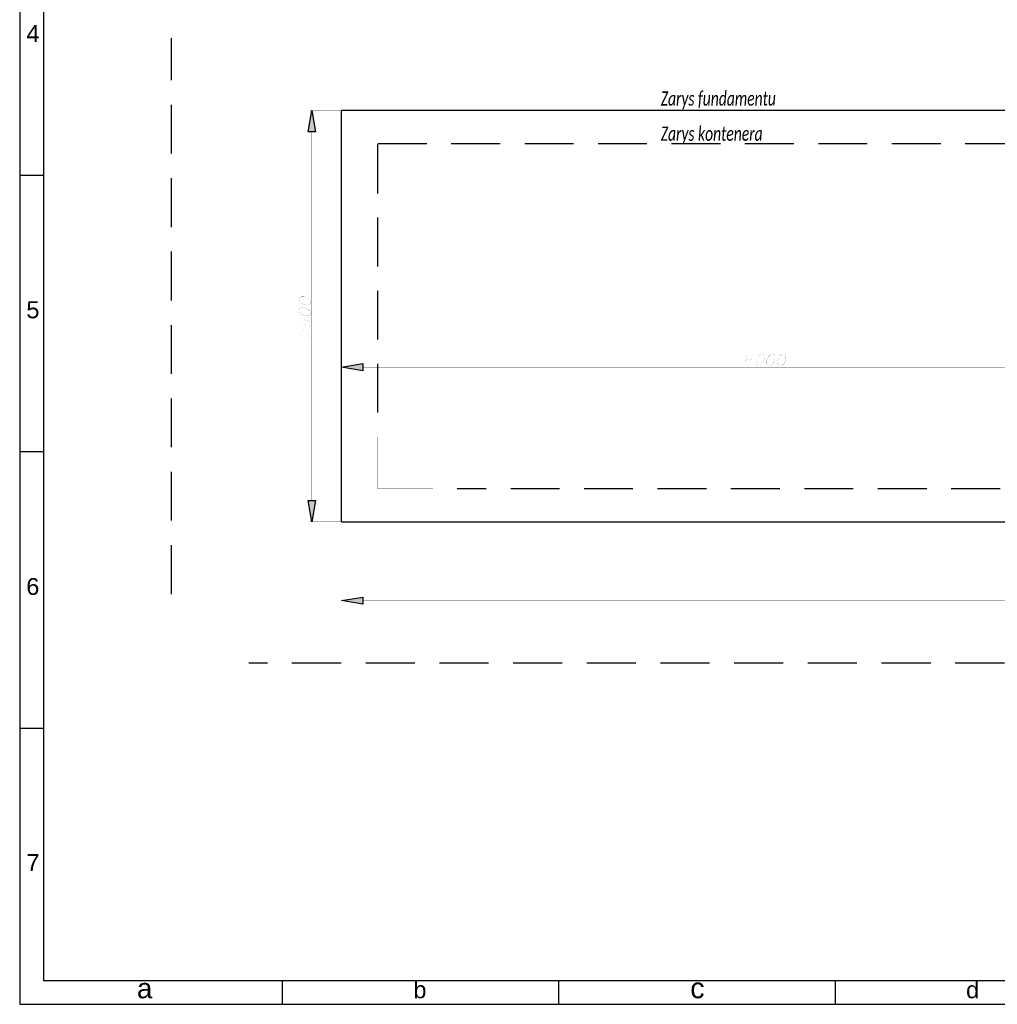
# Model space of a CAD drawing. Header units: millimetres. Extents: x 0 to 1151, y 0 to 297.
# Tile 83 of 93: x 631 to 781, y 0 to 151. Entities that reach past the tile are written whole.
import ezdxf

# ---------------------------------------------------------------- set-up
doc = ezdxf.new("R2010")
doc.units = ezdxf.units.MM
doc.header["$MEASUREMENT"] = 0
for name, pattern in [('atContinuous2', [0]), ('Dash1.99', [1.503, 1, -0.503]), ('Dash2.00', [1.5, 1, -0.5]), ('Dash2.01', [1.497, 1, -0.497])]:
    doc.linetypes.add(name, pattern=pattern)
doc.layers.get('0').update_dxf_attribs({"linetype": 'CONTINUOUS'})
for name, color, linetype in [('_RDP_LINIA_POMOCNICZA', 7, 'CONTINUOUS'), ('_RDP_WYMIAROWANIE', 7, 'CONTINUOUS'), ('zas_Inferred_dashed_lines', 7, 'CONTINUOUS')]:
    doc.layers.add(name, color=color, linetype=linetype)
doc.styles.add('Arial$001H0', font='arial.ttf')
doc.styles.add('Calibri_Italic', font='txt', dxfattribs={"height": 0.2})

msp = doc.modelspace()

# ---------------------------------------------------------------- hatches: boundary and pattern name
for points in [[(676.45, 133.96), (675.36, 133.96), (675.9, 137.23)], [(683.73, 98.37), (683.73, 97.28), (680.47, 97.83)], [(675.36, 77.35), (676.45, 77.35), (675.9, 74.09)], [(683.73, 62.53), (683.73, 61.44), (680.47, 61.99)]]:
    msp.add_hatch(color=0).paths.add_polyline_path(points)

# ---------------------------------------------------------------- linework, layer by layer
at = {"color": 7, "linetype": 'Continuous', "lineweight": 25, "true_color": 0x000007}
for p, q in [((631.07, 297.01), (631.07, 0)), ((631.07, 127.3), (634.71, 127.3)), ((631.07, 84.88), (634.71, 84.88)), ((631.07, 42.42), (634.71, 42.42)), ((671.41, 0), (671.41, 3.64)), ((713.83, 0), (713.83, 3.64)), ((756.25, 0), (756.25, 3.64)), ((631.07, 0), (841.12, 0))]:
    msp.add_line(p, q, dxfattribs=at)
at = {"color": 7, "linetype": 'Continuous', "lineweight": 18, "true_color": 0x000007}
for p, q in [((634.71, 293.37), (634.71, 3.64)), ((634.71, 3.64), (844.72, 3.64))]:
    msp.add_line(p, q, dxfattribs=at)
at = {"color": 0, "linetype": 'atContinuous2'}
for p, q in [((956.8, 137.23), (680.47, 137.23)), ((680.47, 74.09), (680.47, 137.23)), ((680.47, 74.09), (956.8, 74.09))]:
    msp.add_line(p, q, dxfattribs=at)
at = {"color": 7, "linetype": 'Continuous', "lineweight": -2, "true_color": 0x000007}
msp.add_lwpolyline([(634.71, 3.64), (1147.54, 3.64), (1147.54, 293.37), (634.71, 293.37)], close=True, dxfattribs=at)
at = {"color": 7}
for points in [[(676.45, 133.96), (675.36, 133.96), (675.9, 137.23), (676.45, 133.96)], [(683.73, 98.37), (683.73, 97.28), (680.47, 97.83), (683.73, 98.37)], [(675.36, 77.35), (676.45, 77.35), (675.9, 74.09), (675.36, 77.35)], [(683.73, 62.53), (683.73, 61.44), (680.47, 61.99), (683.73, 62.53)]]:
    msp.add_lwpolyline(points, dxfattribs=at)
at = {"color": 0}
for points in [[(680.26, 137.23, 0.0296, 0.0296, 0), (675.57, 137.23, 0.0296, 0.0296, 0)], [(675.9, 77.35, 0.0296, 0.0296, 0), (675.9, 133.96, 0.0296, 0.0296, 0)], [(673.93, 108.13, 0.0167, 0.0167, 0), (674.02, 107.88, 0.0167, 0.0167, 0), (674.27, 107.63, 0.0167, 0.0167, 0), (674.69, 107.46, 0.0167, 0.0167, 0), (674.94, 107.37, 0.0167, 0.0167, 0), (675.36, 107.37, 0.0167, 0.0167, 0), (675.61, 107.46, 0.0167, 0.0167, 0), (675.69, 107.67, 0.0167, 0.0167, 0), (675.69, 107.83, 0.0167, 0.0167, 0), (675.61, 108.13, 0.0167, 0.0167, 0), (675.36, 108.34, 0.0167, 0.0167, 0), (674.94, 108.55, 0.0167, 0.0167, 0), (674.69, 108.63, 0.0167, 0.0167, 0), (674.27, 108.63, 0.0167, 0.0167, 0), (674.02, 108.55, 0.0167, 0.0167, 0), (673.93, 108.29, 0.0167, 0.0167, 0), (673.93, 108.13, 0.0167, 0.0167, 0)], [(673.93, 106.49, 0.0167, 0.0167, 0), (674.02, 106.2, 0.0167, 0.0167, 0), (674.27, 105.99, 0.0167, 0.0167, 0), (674.69, 105.78, 0.0167, 0.0167, 0), (674.94, 105.74, 0.0167, 0.0167, 0), (675.36, 105.7, 0.0167, 0.0167, 0), (675.61, 105.78, 0.0167, 0.0167, 0), (675.69, 106.03, 0.0167, 0.0167, 0), (675.69, 106.2, 0.0167, 0.0167, 0), (675.61, 106.45, 0.0167, 0.0167, 0), (675.36, 106.7, 0.0167, 0.0167, 0), (674.94, 106.87, 0.0167, 0.0167, 0), (674.69, 106.96, 0.0167, 0.0167, 0), (674.27, 107, 0.0167, 0.0167, 0), (674.02, 106.87, 0.0167, 0.0167, 0), (673.93, 106.66, 0.0167, 0.0167, 0), (673.93, 106.49, 0.0167, 0.0167, 0)], [(674.52, 105.24, 0.00837, 0.00837, 0), (674.77, 105.11, 0.00837, 0.00837, 0), (674.94, 104.9, 0.00837, 0.00837, 0), (675.02, 104.61, 0.00837, 0.00837, 0), (675.02, 104.53, 0.00837, 0.00837, 0), (674.94, 104.32, 0.00837, 0.00837, 0), (674.77, 104.19, 0.00837, 0.00837, 0), (674.52, 104.19, 0.00837, 0.00837, 0), (674.44, 104.19, 0.00837, 0.00837, 0), (674.18, 104.36, 0.00837, 0.00837, 0), (674.02, 104.57, 0.00837, 0.00837, 0), (673.93, 104.82, 0.00837, 0.00837, 0), (673.93, 104.9, 0.00837, 0.00837, 0), (674.02, 105.15, 0.00837, 0.00837, 0), (674.18, 105.28, 0.00837, 0.00837, 0), (674.52, 105.24, 0.00837, 0.00837, 0), (674.94, 105.15, 0.00837, 0.00837, 0), (675.36, 104.95, 0.00837, 0.00837, 0), (675.61, 104.74, 0.00837, 0.00837, 0), (675.69, 104.44, 0.00837, 0.00837, 0), (675.69, 104.28, 0.00837, 0.00837, 0), (675.61, 104.07, 0.00837, 0.00837, 0), (675.44, 104.02, 0.00837, 0.00837, 0)], [(674.35, 102.64, 0.00936, 0.00936, 0), (674.27, 102.68, 0.00936, 0.00936, 0), (674.1, 102.81, 0.00936, 0.00936, 0), (674.02, 102.89, 0.00936, 0.00936, 0), (673.93, 103.1, 0.00936, 0.00936, 0), (673.93, 103.44, 0.00936, 0.00936, 0), (674.02, 103.56, 0.00936, 0.00936, 0), (674.1, 103.61, 0.00936, 0.00936, 0), (674.27, 103.65, 0.00936, 0.00936, 0), (674.44, 103.61, 0.00936, 0.00936, 0), (674.6, 103.48, 0.00936, 0.00936, 0), (674.85, 103.27, 0.00936, 0.00936, 0), (675.69, 102.22, 0.00936, 0.00936, 0), (675.69, 103.35, 0.00936, 0.00936, 0)], [(743.65, 99.54, 0.00837, 0.00837, 0), (743.6, 99.71, 0.00837, 0.00837, 0), (743.35, 99.8, 0.00837, 0.00837, 0), (743.18, 99.8, 0.00837, 0.00837, 0), (742.93, 99.71, 0.00837, 0.00837, 0), (742.68, 99.46, 0.00837, 0.00837, 0), (742.51, 99.04, 0.00837, 0.00837, 0), (742.39, 98.62, 0.00837, 0.00837, 0), (742.39, 98.29, 0.00837, 0.00837, 0), (742.51, 98.12, 0.00837, 0.00837, 0), (742.72, 98.04, 0.00837, 0.00837, 0), (742.81, 98.04, 0.00837, 0.00837, 0), (743.1, 98.12, 0.00837, 0.00837, 0), (743.31, 98.29, 0.00837, 0.00837, 0), (743.44, 98.54, 0.00837, 0.00837, 0), (743.48, 98.62, 0.00837, 0.00837, 0), (743.44, 98.87, 0.00837, 0.00837, 0), (743.31, 99.04, 0.00837, 0.00837, 0), (743.1, 99.13, 0.00837, 0.00837, 0), (743.02, 99.13, 0.00837, 0.00837, 0), (742.77, 99.04, 0.00837, 0.00837, 0), (742.56, 98.87, 0.00837, 0.00837, 0), (742.39, 98.62, 0.00837, 0.00837, 0)], [(744.86, 99.8, 0.0167, 0.0167, 0), (744.57, 99.71, 0.0167, 0.0167, 0), (744.36, 99.46, 0.0167, 0.0167, 0), (744.15, 99.04, 0.0167, 0.0167, 0), (744.11, 98.79, 0.0167, 0.0167, 0), (744.06, 98.37, 0.0167, 0.0167, 0), (744.15, 98.12, 0.0167, 0.0167, 0), (744.4, 98.04, 0.0167, 0.0167, 0), (744.57, 98.04, 0.0167, 0.0167, 0), (744.82, 98.12, 0.0167, 0.0167, 0), (745.07, 98.37, 0.0167, 0.0167, 0), (745.24, 98.79, 0.0167, 0.0167, 0), (745.32, 99.04, 0.0167, 0.0167, 0), (745.36, 99.46, 0.0167, 0.0167, 0), (745.24, 99.71, 0.0167, 0.0167, 0), (745.03, 99.8, 0.0167, 0.0167, 0), (744.86, 99.8, 0.0167, 0.0167, 0)], [(746.49, 99.8, 0.0167, 0.0167, 0), (746.24, 99.71, 0.0167, 0.0167, 0), (745.99, 99.46, 0.0167, 0.0167, 0), (745.82, 99.04, 0.0167, 0.0167, 0), (745.74, 98.79, 0.0167, 0.0167, 0), (745.74, 98.37, 0.0167, 0.0167, 0), (745.82, 98.12, 0.0167, 0.0167, 0), (746.03, 98.04, 0.0167, 0.0167, 0), (746.2, 98.04, 0.0167, 0.0167, 0), (746.49, 98.12, 0.0167, 0.0167, 0), (746.7, 98.37, 0.0167, 0.0167, 0), (746.91, 98.79, 0.0167, 0.0167, 0), (746.99, 99.04, 0.0167, 0.0167, 0), (746.99, 99.46, 0.0167, 0.0167, 0), (746.91, 99.71, 0.0167, 0.0167, 0), (746.66, 99.8, 0.0167, 0.0167, 0), (746.49, 99.8, 0.0167, 0.0167, 0)], [(748.17, 99.8, 0.0167, 0.0167, 0), (747.92, 99.71, 0.0167, 0.0167, 0), (747.66, 99.46, 0.0167, 0.0167, 0), (747.46, 99.04, 0.0167, 0.0167, 0), (747.41, 98.79, 0.0167, 0.0167, 0), (747.37, 98.37, 0.0167, 0.0167, 0), (747.5, 98.12, 0.0167, 0.0167, 0), (747.71, 98.04, 0.0167, 0.0167, 0), (747.87, 98.04, 0.0167, 0.0167, 0), (748.12, 98.12, 0.0167, 0.0167, 0), (748.38, 98.37, 0.0167, 0.0167, 0), (748.59, 98.79, 0.0167, 0.0167, 0), (748.63, 99.04, 0.0167, 0.0167, 0), (748.67, 99.46, 0.0167, 0.0167, 0), (748.54, 99.71, 0.0167, 0.0167, 0), (748.33, 99.8, 0.0167, 0.0167, 0), (748.17, 99.8, 0.0167, 0.0167, 0)], [(680.47, 85.52, 0.0887, 0.0887, 0), (680.47, 98.16, 0.0887, 0.0887, 0)], [(807.75, 97.83, 0.0887, 0.0887, 0), (683.73, 97.83, 0.0887, 0.0887, 0)], [(680.26, 74.09, 0.0296, 0.0296, 0), (675.57, 74.09, 0.0296, 0.0296, 0)], [(680.47, 73.92, 0.0296, 0.0296, 0), (680.47, 61.65, 0.0296, 0.0296, 0)], [(683.73, 61.99, 0.0296, 0.0296, 0), (953.53, 61.99, 0.0296, 0.0296, 0)]]:
    msp.add_lwpolyline(points, format="xyseb", dxfattribs=at)
at = {"layer": '_RDP_LINIA_POMOCNICZA', "color": 0}
for points in [[(694.49, 79.15, 0.0296, 0.0296, 0), (686.03, 79.15, 0.0296, 0.0296, 0), (686.03, 87.11, 0.0296, 0.0296, 0)], [(662.55, 52.36, 0.0296, 0.0296, 0), (654.38, 52.36, 0.0296, 0.0296, 0), (654.38, 59.31, 0.0296, 0.0296, 0)]]:
    msp.add_lwpolyline(points, format="xyseb", dxfattribs=at)
at = {"layer": 'zas_Inferred_dashed_lines', "color": 0, "linetype": 'Dash1.99', "ltscale": 7.49772}
for p, q in [((654.38, 62.99), (654.38, 148.32)), ((686.03, 132.16), (939.3, 132.16)), ((939.3, 79.15), (698.22, 79.15))]:
    msp.add_line(p, q, dxfattribs=at)
at = {"layer": 'zas_Inferred_dashed_lines', "color": 0, "linetype": 'Dash2.01', "ltscale": 7.49772}
msp.add_line((686.03, 90.84), (686.03, 132.16), dxfattribs=at)
at = {"layer": 'zas_Inferred_dashed_lines', "color": 0, "linetype": 'Dash2.00', "ltscale": 7.54008}
msp.add_line((997.08, 52.36), (666.23, 52.36), dxfattribs=at)

# ---------------------------------------------------------------- texts
at = {"color": 7, "true_color": 0x000007, "style": 'Arial$001H0'}
for s, height, p in [('4', 2.61, (632.08, 147.74)), ('5', 2.61, (632.08, 105.33)), ('6', 2.58, (632.08, 62.86)), ('7', 2.63, (632.08, 20.45)), ('a', 3.05, (649.06, 0.93)), ('b', 2.59, (691.48, 0.93)), ('c', 3.14, (733.98, 0.93)), ('d', 2.59, (776.31, 0.93))]:
    msp.add_text(s, height=height, dxfattribs=at).set_placement(p)
at = {"layer": '_RDP_WYMIAROWANIE', "color": 0, "style": 'Calibri_Italic', "width": 0.7}
for s, p in [('Zarys fundamentu', (729.45, 137.98)), ('Zarys kontenera', (729.45, 132.58))]:
    msp.add_text(s, height=2.1938, dxfattribs=at).set_placement(p)

doc.saveas('drawing.dxf')
